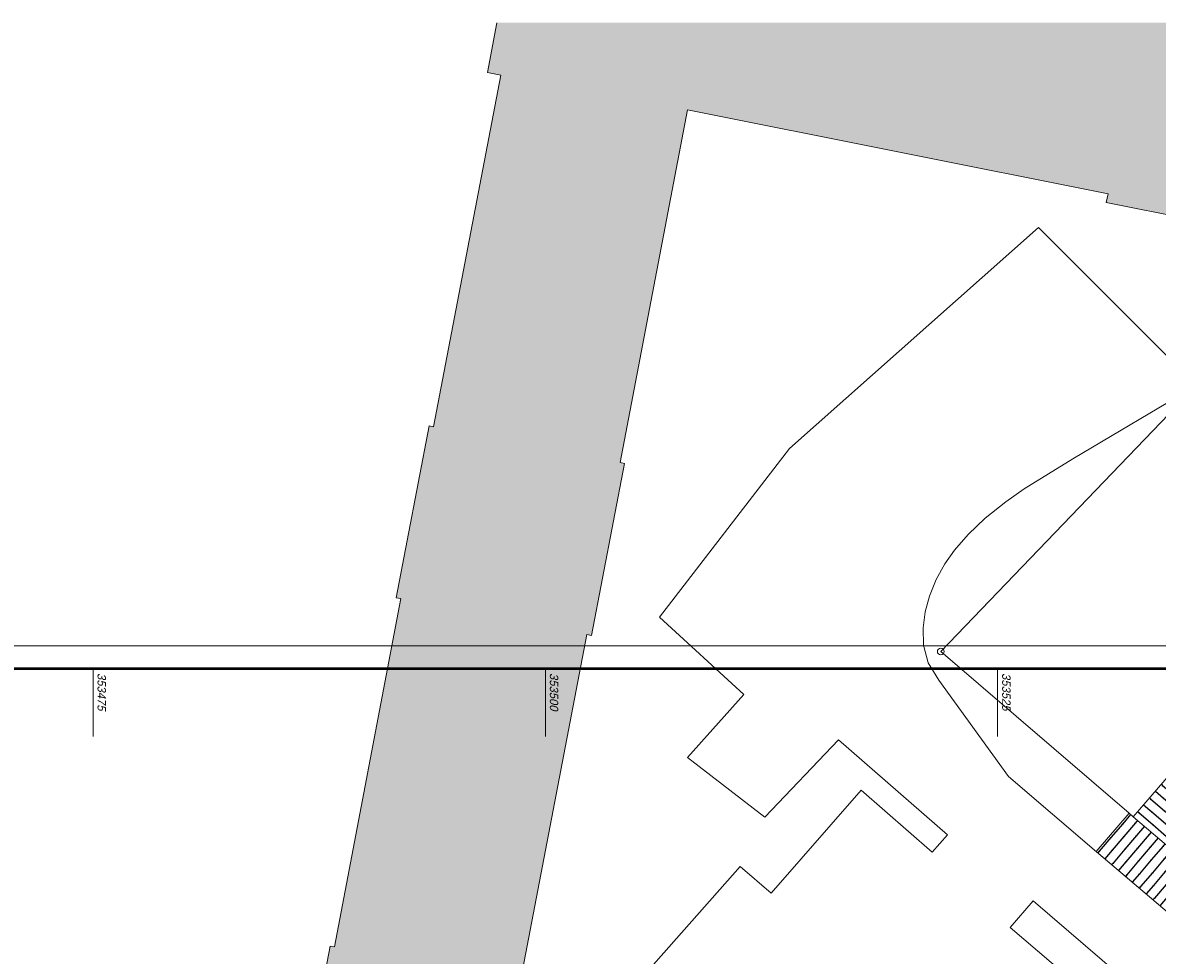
# Model space of a CAD drawing. Extents: x 353221 to 353633, y 5707812 to 5707954.
# Tile 24 of 35: x 353471 to 353534, y 5707903 to 5707954. Entities that reach past the tile are written whole.
import ezdxf

# ---------------------------------------------------------------- set-up
doc = ezdxf.new("R2010")
doc.units = 0
doc.header["$MEASUREMENT"] = 0
doc.linetypes.add('LINE_LT_10', pattern=[10000, 10000, 0])
for name, color, linetype in [('ALK', 7, 'Continuous'), ('Gebäude', 7, 'Continuous'), ('Verm Rahmen P-2', 7, 'Continuous'), ('ZL_Linien', 7, 'Continuous')]:
    doc.layers.add(name, color=color, linetype=linetype)
doc.styles.add('45', font='txt', dxfattribs={"oblique": 13.5, "height": 1})

msp = doc.modelspace()

# ---------------------------------------------------------------- hatches: boundary and pattern name
at = {"layer": 'Gebäude', "true_color": 0xff0000}
h = msp.add_hatch(dxfattribs=at)
h.set_pattern_fill('STRATIS_AreaStyle317', color=1, style=0, pattern_type=2)
h.set_pattern_definition([(-146.2796, (353487.105, 5707954.08415), (-0.1383078, -0.6934486), [0, 0, 1])])
h.paths.add_polyline_path([(353497.327, 5707954.084), (353539.082, 5707954.084), (353537.884, 5707947.789), (353538.003, 5707947.764), (353537.173, 5707943.416), (353535.725, 5707943.705), (353535.625, 5707943.219), (353531.001, 5707944.139), (353531.101, 5707944.625), (353507.862, 5707949.26), (353504.128, 5707929.772), (353504.366, 5707929.723), (353502.543, 5707920.212), (353502.295, 5707920.253), (353498.574, 5707900.836), (353498.822, 5707900.795), (353497.855, 5707895.783), (353497.617, 5707895.832), (353487.105, 5707897.843), (353488.11, 5707903.035), (353488.338, 5707902.995), (353492.012, 5707922.245), (353491.764, 5707922.295), (353493.586, 5707931.795), (353493.824, 5707931.745), (353497.547, 5707951.183), (353496.802, 5707951.323)])
h = msp.add_hatch(dxfattribs=at)
h.set_pattern_fill('STRATIS_AreaStyle319', color=1, style=0, pattern_type=2)
h.set_pattern_definition([(-40.62, (353532.493, 5707914.635), (0.705042, 0.054), [0, 0, 1])])
h.paths.add_polyline_path([(353536.668, 5707906.617), (353540.514, 5707911.101), (353536.338, 5707914.635), (353532.493, 5707910.19)])
h = msp.add_hatch(dxfattribs=at)
h.set_pattern_fill('STRATIS_AreaStyle318', color=1, style=0, pattern_type=2)
h.set_pattern_definition([(-130.347, (353530.443, 5707910.389), (0.057359, -0.704777), [0, 0, 1])])
h.paths.add_polyline_path([(353532.272, 5707910.389), (353530.443, 5707908.263), (353534.861, 5707904.51), (353536.668, 5707906.617), (353532.493, 5707910.19)])

# ---------------------------------------------------------------- linework, layer by layer
at = {"layer": 'ALK', "color": 1, "lineweight": 18, "true_color": 0xff0000}
msp.add_lwpolyline([(353338.914, 5707954.084), (353331.532, 5707909.591), (353354.915, 5707905.115), (353369.702, 5707902.282), (353426.952, 5707891.299), (353491.369, 5707878.939), (353516.874, 5707873.934), (353521.891, 5707879.894), (353526.985, 5707885.943), (353532.535, 5707892.535), (353535.309, 5707895.83), (353540.449, 5707901.936), (353541.152, 5707902.771), (353536.668, 5707906.617), (353532.493, 5707910.19), (353532.272, 5707910.389), (353521.855, 5707919.321), (353535.83, 5707933.866), (353546.473, 5707944.95), (353550.63, 5707949.278), (353550.074, 5707949.754), (353554.297, 5707954.084)], dxfattribs=at)
msp.add_lwpolyline([(353544.192, 5707906.388), (353546.692, 5707909.287), (353554.29, 5707918.13), (353552.028, 5707920.064), (353546.152, 5707925.068), (353544.045, 5707926.865), (353535.83, 5707933.866), (353521.855, 5707919.321), (353532.272, 5707910.389), (353532.493, 5707910.19), (353536.668, 5707906.617), (353541.152, 5707902.771), (353544.192, 5707906.388)], close=True, dxfattribs=at)
msp.add_lwpolyline([(353521.667, 5707919.321, 1), (353522.042, 5707919.321, 1), (353521.667, 5707919.321)], format="xyb", close=True, dxfattribs=at)
at = {"layer": 'Gebäude', "color": 1, "lineweight": 18, "true_color": 0xff0000}
msp.add_lwpolyline([(353497.327, 5707954.084), (353496.802, 5707951.323), (353497.547, 5707951.183), (353493.824, 5707931.745), (353493.586, 5707931.795), (353491.764, 5707922.295), (353492.012, 5707922.245), (353488.338, 5707902.995), (353488.11, 5707903.035), (353487.105, 5707897.843), (353497.617, 5707895.832), (353497.855, 5707895.783), (353498.822, 5707900.795), (353498.574, 5707900.836), (353502.295, 5707920.253), (353502.543, 5707920.212), (353504.366, 5707929.723), (353504.128, 5707929.772), (353507.862, 5707949.26), (353531.101, 5707944.625), (353531.001, 5707944.139), (353535.625, 5707943.219)], dxfattribs=at)
for points in [[(353536.668, 5707906.617), (353540.514, 5707911.101), (353536.338, 5707914.635), (353532.493, 5707910.19), (353536.668, 5707906.617)], [(353532.272, 5707910.389), (353530.443, 5707908.263), (353534.861, 5707904.51), (353536.668, 5707906.617), (353532.493, 5707910.19), (353532.272, 5707910.389)]]:
    msp.add_lwpolyline(points, close=True, dxfattribs=at)
at = {"layer": 'Verm Rahmen P-2', "color": 18, "linetype": 'LINE_LT_10', "lineweight": 13, "true_color": 0x000000}
msp.add_line((353347.72, 5707919.63), (353585.22, 5707919.63), dxfattribs=at)
at = {"layer": 'Verm Rahmen P-2', "color": 7, "lineweight": 50, "true_color": 0xffffff}
msp.add_line((353353.97, 5707918.38), (353538.97, 5707918.38), dxfattribs=at)
at = {"layer": 'Verm Rahmen P-2', "color": 18, "linetype": 'LINE_LT_10', "lineweight": 50, "true_color": 0x000000}
for q in [(353538.97, 5707918.38), (353583.97, 5707918.38)]:
    msp.add_line((353353.97, 5707918.38), q, dxfattribs=at)
at = {"layer": 'Verm Rahmen P-2', "color": 1, "lineweight": 13, "true_color": 0xff0000}
for p, q in [((353475, 5707914.63), (353475, 5707918.38)), ((353500, 5707914.63), (353500, 5707918.38)), ((353525, 5707914.63), (353525, 5707918.38))]:
    msp.add_line(p, q, dxfattribs=at)
at = {"layer": 'ZL_Linien', "color": 254, "lineweight": 13, "true_color": 0xdcdcdc}
for points in [[(353536.553, 5707897.274, 0), (353526.961, 5707905.543, 0), (353525.698, 5707904.067, 0), (353531.729, 5707898.906, 0), (353515.623, 5707880.084, 0), (353498.936, 5707894.055, 0), (353510.769, 5707907.441, 0), (353512.474, 5707905.956, 0), (353517.447, 5707911.665, 0), (353521.387, 5707908.233, 0), (353522.221, 5707909.191, 0), (353516.205, 5707914.43, 0), (353512.131, 5707910.161, 0), (353507.862, 5707913.46, 0), (353510.966, 5707916.953, 0), (353506.309, 5707921.221, 0), (353513.489, 5707930.536, 0), (353527.266, 5707942.76, 0), (353535.992, 5707934.034, 0)], [(353535.998, 5707934.028, 0), (353529.149, 5707929.969, 0), (353526.473, 5707928.316, 0), (353525.451, 5707927.601, 0), (353524.303, 5707926.697, 0), (353523.361, 5707925.787, 0), (353522.623, 5707924.925, 0), (353522.087, 5707924.166, 0), (353521.61, 5707923.306, 0), (353521.238, 5707922.375, 0), (353521.002, 5707921.52, 0), (353520.88, 5707920.631, 0), (353520.902, 5707919.669, 0), (353521.151, 5707918.694, 0), (353521.752, 5707917.736, 0), (353525.599, 5707912.406, 0), (353530.466, 5707908.249, 0), (353534.869, 5707904.509, 0)]]:
    msp.add_polyline3d(points, dxfattribs=at)

# ---------------------------------------------------------------- texts
at = {"layer": 'Verm Rahmen P-2', "color": 1, "true_color": 0xff0000, "char_height": 0.4643, "attachment_point": 1, "rotation": 270, "line_spacing_factor": 0.959981, "style": '45'}
for s, insert in [('353475', (353475.714, 5707918.13)), ('353500', (353500.714, 5707918.13)), ('353525', (353525.714, 5707918.13))]:
    msp.add_mtext(s, dxfattribs=dict(at, insert=insert))

doc.saveas('drawing.dxf')
